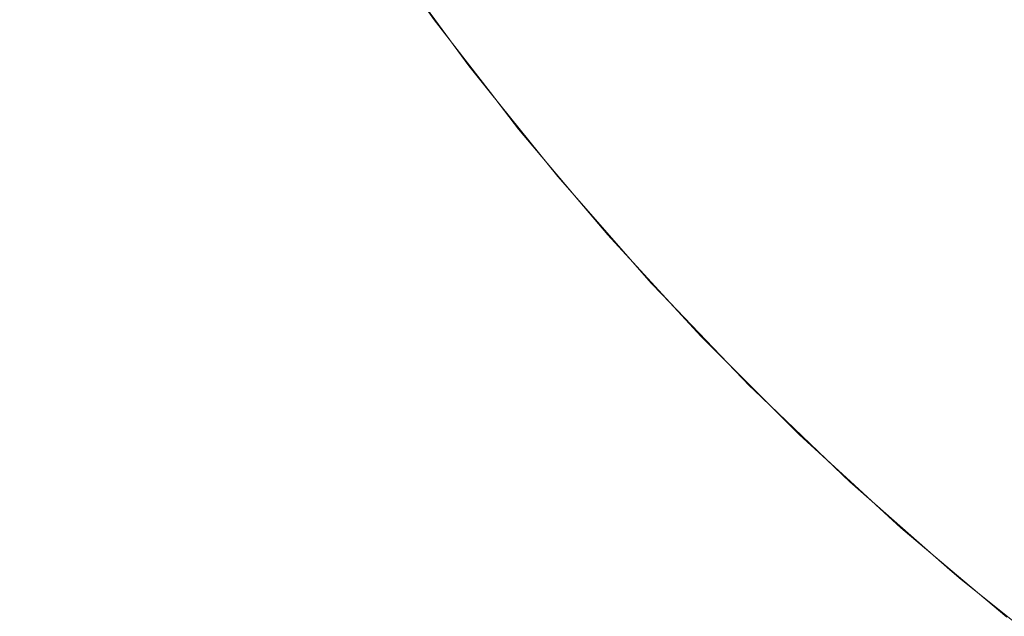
# Model space of a CAD drawing. Header units: centimetres. Extents: x -26 to 27.3, y -25.9 to -24.1.
# Tile 72 of 224: x -8.1037 to -8.0433, y -25.5155 to -25.4788. Entities that reach past the tile are written whole.
import ezdxf

# ---------------------------------------------------------------- set-up
doc = ezdxf.new("R2010")
doc.units = ezdxf.units.CM
doc.header["$LTSCALE"] = 2.54
doc.layers.add('Lucido design-1', color=7, linetype='Continuous')

# ---------------------------------------------------------------- blocks, each defined once
blk = doc.blocks.new('Gruppo-7-1')
at = {"color": 7, "linetype": 'Continuous', "lineweight": 9}
blk.add_3dface([(-25.917482, -24.159888, 1182.422727), (-25.917482, -25.759888, 1182.422727), (27.182518, -25.759888, 1182.422727), (27.182518, -24.159888, 1182.422727)], dxfattribs=at)
for points, invisible_edges in [([(-8.088475, -25.479619, 1181.681833), (-8.093535, -25.472046, 1181.681833), (-8.092205, -25.471199, 1181.68555), (-8.087184, -25.478714, 1181.68555)], 15), ([(-8.065181, -25.479146, 1181.966655), (-8.070109, -25.47277, 1181.966655), (-8.068593, -25.471649, 1181.970318), (-8.063713, -25.477962, 1181.970318)], 15), ([(-8.08989, -25.480609, 1181.678179), (-8.094991, -25.472974, 1181.678179), (-8.093535, -25.472046, 1181.681833), (-8.088475, -25.479619, 1181.681833)], 15), ([(-8.066528, -25.480234, 1181.962921), (-8.071501, -25.4738, 1181.962921), (-8.070109, -25.47277, 1181.966655), (-8.065181, -25.479146, 1181.966655)], 15), ([(-8.053653, -25.479733, 1181.980816), (-8.058617, -25.473846, 1181.980816), (-8.056695, -25.472294, 1181.98413), (-8.051798, -25.478101, 1181.98413)], 15), ([(-8.042799, -25.479995, 1181.990447), (-8.047784, -25.474568, 1181.990447), (-8.04563, -25.472672, 1181.993438), (-8.040728, -25.478009, 1181.993438)], 15), ([(-8.091426, -25.481685, 1181.674593), (-8.096573, -25.473982, 1181.674593), (-8.094991, -25.472974, 1181.678179), (-8.08989, -25.480609, 1181.678179)], 15), ([(-8.093082, -25.482844, 1181.671083), (-8.098278, -25.475068, 1181.671083), (-8.096573, -25.473982, 1181.674593), (-8.091426, -25.481685, 1181.674593)], 15), ([(-8.067754, -25.481224, 1181.959121), (-8.072768, -25.474737, 1181.959121), (-8.071501, -25.4738, 1181.962921), (-8.066528, -25.480234, 1181.962921)], 15), ([(-8.055402, -25.481272, 1181.977405), (-8.060429, -25.47531, 1181.977405), (-8.058617, -25.473846, 1181.980816), (-8.053653, -25.479733, 1181.980816)], 15), ([(-8.076294, -25.481749, 1181.716767), (-8.081458, -25.474705, 1181.716767), (-8.081328, -25.474614, 1181.720755), (-8.076168, -25.481652, 1181.720755)], 15), ([(-8.079778, -25.476696, 1181.722727), (-8.076153, -25.48164, 1181.722727), (-8.076168, -25.481652, 1181.720755), (-8.081328, -25.474614, 1181.720755)], 14), ([(-8.044778, -25.481891, 1181.987343), (-8.049841, -25.476378, 1181.987343), (-8.047784, -25.474568, 1181.990447), (-8.042799, -25.479995, 1181.990447)], 15), ([(-8.094855, -25.484086, 1181.667653), (-8.100103, -25.476231, 1181.667653), (-8.098278, -25.475068, 1181.671083), (-8.093082, -25.482844, 1181.671083)], 15), ([(-8.077431, -25.482621, 1181.704851), (-8.082632, -25.475527, 1181.704851), (-8.08211, -25.475162, 1181.708808), (-8.076925, -25.482233, 1181.708808)], 15), ([(-8.076925, -25.482233, 1181.708808), (-8.08211, -25.475162, 1181.708808), (-8.081719, -25.474888, 1181.712782), (-8.076546, -25.481942, 1181.712782)], 15), ([(-8.076546, -25.481942, 1181.712782), (-8.081719, -25.474888, 1181.712782), (-8.081458, -25.474705, 1181.716767), (-8.076294, -25.481749, 1181.716767)], 15), ([(-8.068856, -25.482114, 1181.955264), (-8.073907, -25.475579, 1181.955264), (-8.072768, -25.474737, 1181.959121), (-8.067754, -25.481224, 1181.959121)], 15), ([(-8.078063, -25.483106, 1181.700917), (-8.083284, -25.475984, 1181.700917), (-8.082632, -25.475527, 1181.704851), (-8.077431, -25.482621, 1181.704851)], 15), ([(-8.069833, -25.482903, 1181.951355), (-8.074916, -25.476326, 1181.951355), (-8.073907, -25.475579, 1181.955264), (-8.068856, -25.482114, 1181.955264)], 15), ([(-8.057042, -25.482716, 1181.973903), (-8.062129, -25.476682, 1181.973903), (-8.060429, -25.47531, 1181.977405), (-8.055402, -25.481272, 1181.977405)], 15), ([(-8.096742, -25.485407, 1181.664312), (-8.102046, -25.477468, 1181.664312), (-8.100103, -25.476231, 1181.667653), (-8.094855, -25.484086, 1181.667653)], 15), ([(-8.07882, -25.483687, 1181.697014), (-8.084067, -25.476532, 1181.697014), (-8.083284, -25.475984, 1181.700917), (-8.078063, -25.483106, 1181.700917)], 15), ([(-8.070684, -25.48359, 1181.947402), (-8.075796, -25.476976, 1181.947402), (-8.074916, -25.476326, 1181.951355), (-8.069833, -25.482903, 1181.951355)], 15), ([(-8.04666, -25.483695, 1181.98413), (-8.051798, -25.478101, 1181.98413), (-8.049841, -25.476378, 1181.987343), (-8.044778, -25.481891, 1181.987343)], 15), ([(-8.079703, -25.484364, 1181.693147), (-8.084978, -25.47717, 1181.693147), (-8.084067, -25.476532, 1181.697014), (-8.07882, -25.483687, 1181.697014)], 15), ([(-8.079778, -25.476696, 1181.722727), (-8.079779, -25.476697, 1181.922727), (-8.078281, -25.478815, 1181.922727)], 9), ([(-8.076153, -25.48164, 1181.722727), (-8.079778, -25.476696, 1181.722727), (-8.078281, -25.478815, 1181.922727)], 10), ([(-8.071407, -25.484174, 1181.94341), (-8.076543, -25.477529, 1181.94341), (-8.075796, -25.476976, 1181.947402), (-8.070684, -25.48359, 1181.947402)], 15), ([(-8.058571, -25.484061, 1181.970318), (-8.063713, -25.477962, 1181.970318), (-8.062129, -25.476682, 1181.973903), (-8.057042, -25.482716, 1181.973903)], 15), ([(-8.098771, -25.486828, 1181.661015), (-8.104136, -25.478799, 1181.661015), (-8.102046, -25.477468, 1181.664312), (-8.096742, -25.485407, 1181.664312)], 15), ([(-8.08071, -25.485137, 1181.689324), (-8.086018, -25.477898, 1181.689324), (-8.084978, -25.47717, 1181.693147), (-8.079703, -25.484364, 1181.693147)], 15), ([(-8.072002, -25.484654, 1181.939388), (-8.077158, -25.477984, 1181.939388), (-8.076543, -25.477529, 1181.94341), (-8.071407, -25.484174, 1181.94341)], 15), ([(-8.081839, -25.486004, 1181.68555), (-8.087184, -25.478714, 1181.68555), (-8.086018, -25.477898, 1181.689324), (-8.08071, -25.485137, 1181.689324)], 15), ([(-8.072468, -25.48503, 1181.935341), (-8.077639, -25.47834, 1181.935341), (-8.077158, -25.477984, 1181.939388), (-8.072002, -25.484654, 1181.939388)], 15), ([(-8.059986, -25.485307, 1181.966655), (-8.065181, -25.479146, 1181.966655), (-8.063713, -25.477962, 1181.970318), (-8.058571, -25.484061, 1181.970318)], 15), ([(-8.048444, -25.485405, 1181.980816), (-8.053653, -25.479733, 1181.980816), (-8.051798, -25.478101, 1181.98413), (-8.04666, -25.483695, 1181.98413)], 15), ([(-8.10088, -25.488305, 1181.657866), (-8.106307, -25.480183, 1181.657866), (-8.104136, -25.478799, 1181.661015), (-8.098771, -25.486828, 1181.661015)], 15), ([(-8.08309, -25.486963, 1181.681833), (-8.088475, -25.479619, 1181.681833), (-8.087184, -25.478714, 1181.68555), (-8.081839, -25.486004, 1181.68555)], 15), ([(-8.074824, -25.483287, 1181.922727), (-8.078281, -25.478815, 1181.922727), (-8.07828, -25.478814, 1181.923272), (-8.073088, -25.485531, 1181.923272)], 14), ([(-8.078281, -25.478815, 1181.922727), (-8.074824, -25.483287, 1181.922727), (-8.076153, -25.48164, 1181.722727)], 10), ([(-8.073088, -25.485531, 1181.923272), (-8.07828, -25.478814, 1181.923272), (-8.078201, -25.478755, 1181.927202), (-8.073011, -25.485469, 1181.927202)], 15), ([(-8.073011, -25.485469, 1181.927202), (-8.078201, -25.478755, 1181.927202), (-8.077987, -25.478597, 1181.931277), (-8.072804, -25.485302, 1181.931277)], 15), ([(-8.072804, -25.485302, 1181.931277), (-8.077987, -25.478597, 1181.931277), (-8.077639, -25.47834, 1181.935341), (-8.072468, -25.48503, 1181.935341)], 15), ([(-8.061286, -25.486451, 1181.962921), (-8.066528, -25.480234, 1181.962921), (-8.065181, -25.479146, 1181.966655), (-8.059986, -25.485307, 1181.966655)], 15), ([(-8.08446, -25.488015, 1181.678179), (-8.08989, -25.480609, 1181.678179), (-8.088475, -25.479619, 1181.681833), (-8.08309, -25.486963, 1181.681833)], 15), ([(-8.050126, -25.487017, 1181.977405), (-8.055402, -25.481272, 1181.977405), (-8.053653, -25.479733, 1181.980816), (-8.048444, -25.485405, 1181.980816)], 15), ([(-8.039485, -25.487184, 1181.987343), (-8.044778, -25.481891, 1181.987343), (-8.042799, -25.479995, 1181.990447), (-8.037589, -25.485205, 1181.990447)], 15), ([(-8.103095, -25.489855, 1181.654822), (-8.108587, -25.481635, 1181.654822), (-8.106307, -25.480183, 1181.657866), (-8.10088, -25.488305, 1181.657866)], 15), ([(-8.085948, -25.489156, 1181.674593), (-8.091426, -25.481685, 1181.674593), (-8.08989, -25.480609, 1181.678179), (-8.08446, -25.488015, 1181.678179)], 15), ([(-8.062468, -25.487492, 1181.959121), (-8.067754, -25.481224, 1181.959121), (-8.066528, -25.480234, 1181.962921), (-8.061286, -25.486451, 1181.962921)], 15), ([(-8.063532, -25.488428, 1181.955264), (-8.068856, -25.482114, 1181.955264), (-8.067754, -25.481224, 1181.959121), (-8.062468, -25.487492, 1181.959121)], 15), ([(-8.051703, -25.488528, 1181.973903), (-8.057042, -25.482716, 1181.973903), (-8.055402, -25.481272, 1181.977405), (-8.050126, -25.487017, 1181.977405)], 15), ([(-8.105411, -25.491477, 1181.651887), (-8.110972, -25.483155, 1181.651887), (-8.108587, -25.481635, 1181.654822), (-8.103095, -25.489855, 1181.654822)], 15), ([(-8.087552, -25.490387, 1181.671083), (-8.093082, -25.482844, 1181.671083), (-8.091426, -25.481685, 1181.674593), (-8.085948, -25.489156, 1181.674593)], 15), ([(-8.071071, -25.488764, 1181.712782), (-8.076546, -25.481942, 1181.712782), (-8.076294, -25.481749, 1181.716767), (-8.070827, -25.48856, 1181.716767)], 15), ([(-8.070827, -25.48856, 1181.716767), (-8.076294, -25.481749, 1181.716767), (-8.076168, -25.481652, 1181.720755), (-8.070706, -25.488458, 1181.720755)], 15), ([(-8.076168, -25.481652, 1181.720755), (-8.076153, -25.48164, 1181.722727), (-8.074829, -25.48329, 1181.722727)], 9), ([(-8.074829, -25.48329, 1181.722727), (-8.070691, -25.488446, 1181.722727), (-8.070706, -25.488458, 1181.720755), (-8.076168, -25.481652, 1181.720755)], 14), ([(-8.074824, -25.483287, 1181.922727), (-8.074829, -25.48329, 1181.722727), (-8.076153, -25.48164, 1181.722727)], 9), ([(-8.041289, -25.489066, 1181.98413), (-8.04666, -25.483695, 1181.98413), (-8.044778, -25.481891, 1181.987343), (-8.039485, -25.487184, 1181.987343)], 15), ([(-8.071925, -25.489481, 1181.704851), (-8.077431, -25.482621, 1181.704851), (-8.076925, -25.482233, 1181.708808), (-8.071437, -25.489071, 1181.708808)], 15), ([(-8.071437, -25.489071, 1181.708808), (-8.076925, -25.482233, 1181.708808), (-8.076546, -25.481942, 1181.712782), (-8.071071, -25.488764, 1181.712782)], 15), ([(-8.064475, -25.489258, 1181.951355), (-8.069833, -25.482903, 1181.951355), (-8.068856, -25.482114, 1181.955264), (-8.063532, -25.488428, 1181.955264)], 15), ([(-8.089269, -25.491704, 1181.667653), (-8.094855, -25.484086, 1181.667653), (-8.093082, -25.482844, 1181.671083), (-8.087552, -25.490387, 1181.671083)], 15), ([(-8.073267, -25.490607, 1181.697014), (-8.07882, -25.483687, 1181.697014), (-8.078063, -25.483106, 1181.700917), (-8.072535, -25.489993, 1181.700917)], 15), ([(-8.072535, -25.489993, 1181.700917), (-8.078063, -25.483106, 1181.700917), (-8.077431, -25.482621, 1181.704851), (-8.071925, -25.489481, 1181.704851)], 15), ([(-8.065295, -25.48998, 1181.947402), (-8.070684, -25.48359, 1181.947402), (-8.069833, -25.482903, 1181.951355), (-8.064475, -25.489258, 1181.951355)], 15), ([(-8.053173, -25.489938, 1181.970318), (-8.058571, -25.484061, 1181.970318), (-8.057042, -25.482716, 1181.973903), (-8.051703, -25.488528, 1181.973903)], 15), ([(-8.074119, -25.491322, 1181.693147), (-8.079703, -25.484364, 1181.693147), (-8.07882, -25.483687, 1181.697014), (-8.073267, -25.490607, 1181.697014)], 15), ([(-8.074829, -25.48329, 1181.722727), (-8.074824, -25.483287, 1181.922727), (-8.073089, -25.485532, 1181.922727)], 9), ([(-8.070691, -25.488446, 1181.722727), (-8.074829, -25.48329, 1181.722727), (-8.073089, -25.485532, 1181.922727)], 10), ([(-8.073088, -25.485531, 1181.923272), (-8.073089, -25.485532, 1181.922727), (-8.074824, -25.483287, 1181.922727)], 9), ([(-8.065993, -25.490594, 1181.94341), (-8.071407, -25.484174, 1181.94341), (-8.070684, -25.48359, 1181.947402), (-8.065295, -25.48998, 1181.947402)], 15), ([(-8.042999, -25.49085, 1181.980816), (-8.048444, -25.485405, 1181.980816), (-8.04666, -25.483695, 1181.98413), (-8.041289, -25.489066, 1181.98413)], 15), ([(-8.091096, -25.493107, 1181.664312), (-8.096742, -25.485407, 1181.664312), (-8.094855, -25.484086, 1181.667653), (-8.089269, -25.491704, 1181.667653)], 15), ([(-8.066567, -25.4911, 1181.939388), (-8.072002, -25.484654, 1181.939388), (-8.071407, -25.484174, 1181.94341), (-8.065993, -25.490594, 1181.94341)], 15), ([(-8.054535, -25.491242, 1181.966655), (-8.059986, -25.485307, 1181.966655), (-8.058571, -25.484061, 1181.970318), (-8.053173, -25.489938, 1181.970318)], 15), ([(-8.075091, -25.492138, 1181.689324), (-8.08071, -25.485137, 1181.689324), (-8.079703, -25.484364, 1181.693147), (-8.074119, -25.491322, 1181.693147)], 15), ([(-8.067017, -25.491495, 1181.935341), (-8.072468, -25.48503, 1181.935341), (-8.072002, -25.484654, 1181.939388), (-8.066567, -25.4911, 1181.939388)], 15), ([(-8.093062, -25.494615, 1181.661015), (-8.098771, -25.486828, 1181.661015), (-8.096742, -25.485407, 1181.664312), (-8.091096, -25.493107, 1181.664312)], 15), ([(-8.076181, -25.493053, 1181.68555), (-8.081839, -25.486004, 1181.68555), (-8.08071, -25.485137, 1181.689324), (-8.075091, -25.492138, 1181.689324)], 15), ([(-8.069674, -25.489583, 1181.922727), (-8.073089, -25.485532, 1181.922727), (-8.073088, -25.485531, 1181.923272), (-8.067615, -25.492022, 1181.923272)], 14), ([(-8.073089, -25.485532, 1181.922727), (-8.069674, -25.489583, 1181.922727), (-8.070691, -25.488446, 1181.722727)], 10), ([(-8.067615, -25.492022, 1181.923272), (-8.073088, -25.485531, 1181.923272), (-8.073011, -25.485469, 1181.927202), (-8.067541, -25.491957, 1181.927202)], 15), ([(-8.067541, -25.491957, 1181.927202), (-8.073011, -25.485469, 1181.927202), (-8.072804, -25.485302, 1181.931277), (-8.067342, -25.491781, 1181.931277)], 15), ([(-8.067342, -25.491781, 1181.931277), (-8.072804, -25.485302, 1181.931277), (-8.072468, -25.48503, 1181.935341), (-8.067017, -25.491495, 1181.935341)], 15), ([(-8.055785, -25.492441, 1181.962921), (-8.061286, -25.486451, 1181.962921), (-8.059986, -25.485307, 1181.966655), (-8.054535, -25.491242, 1181.966655)], 15), ([(-8.044611, -25.492532, 1181.977405), (-8.050126, -25.487017, 1181.977405), (-8.048444, -25.485405, 1181.980816), (-8.042999, -25.49085, 1181.980816)], 15), ([(-8.077389, -25.494066, 1181.681833), (-8.08309, -25.486963, 1181.681833), (-8.081839, -25.486004, 1181.68555), (-8.076181, -25.493053, 1181.68555)], 15), ([(-8.056922, -25.493531, 1181.959121), (-8.062468, -25.487492, 1181.959121), (-8.061286, -25.486451, 1181.962921), (-8.055785, -25.492441, 1181.962921)], 15), ([(-8.095104, -25.496182, 1181.657866), (-8.10088, -25.488305, 1181.657866), (-8.098771, -25.486828, 1181.661015), (-8.093062, -25.494615, 1181.661015)], 15), ([(-8.078712, -25.495176, 1181.678179), (-8.08446, -25.488015, 1181.678179), (-8.08309, -25.486963, 1181.681833), (-8.077389, -25.494066, 1181.681833)], 15), ([(-8.046122, -25.494109, 1181.973903), (-8.051703, -25.488528, 1181.973903), (-8.050126, -25.487017, 1181.977405), (-8.044611, -25.492532, 1181.977405)], 15), ([(-8.057945, -25.494511, 1181.955264), (-8.063532, -25.488428, 1181.955264), (-8.062468, -25.487492, 1181.959121), (-8.056922, -25.493531, 1181.959121)], 15), ([(-8.097249, -25.497828, 1181.654822), (-8.103095, -25.489855, 1181.654822), (-8.10088, -25.488305, 1181.657866), (-8.095104, -25.496182, 1181.657866)], 15), ([(-8.080149, -25.496382, 1181.674593), (-8.085948, -25.489156, 1181.674593), (-8.08446, -25.488015, 1181.678179), (-8.078712, -25.495176, 1181.678179)], 15), ([(-8.065303, -25.495341, 1181.712782), (-8.071071, -25.488764, 1181.712782), (-8.070827, -25.48856, 1181.716767), (-8.065069, -25.495126, 1181.716767)], 15), ([(-8.065069, -25.495126, 1181.716767), (-8.070827, -25.48856, 1181.716767), (-8.070706, -25.488458, 1181.720755), (-8.064952, -25.495019, 1181.720755)], 15), ([(-8.070706, -25.488458, 1181.720755), (-8.070691, -25.488446, 1181.722727), (-8.069686, -25.489592, 1181.722727)], 9), ([(-8.069686, -25.489592, 1181.722727), (-8.064938, -25.495006, 1181.722727), (-8.064952, -25.495019, 1181.720755), (-8.070706, -25.488458, 1181.720755)], 14), ([(-8.069674, -25.489583, 1181.922727), (-8.069686, -25.489592, 1181.722727), (-8.070691, -25.488446, 1181.722727)], 9), ([(-8.058852, -25.49538, 1181.951355), (-8.064475, -25.489258, 1181.951355), (-8.063532, -25.488428, 1181.955264), (-8.057945, -25.494511, 1181.955264)], 15), ([(-8.047532, -25.495579, 1181.970318), (-8.053173, -25.489938, 1181.970318), (-8.051703, -25.488528, 1181.973903), (-8.046122, -25.494109, 1181.973903)], 15), ([(-8.081697, -25.497681, 1181.671083), (-8.087552, -25.490387, 1181.671083), (-8.085948, -25.489156, 1181.674593), (-8.080149, -25.496382, 1181.674593)], 15), ([(-8.066125, -25.496094, 1181.704851), (-8.071925, -25.489481, 1181.704851), (-8.071437, -25.489071, 1181.708808), (-8.065655, -25.495664, 1181.708808)], 15), ([(-8.065655, -25.495664, 1181.708808), (-8.071437, -25.489071, 1181.708808), (-8.071071, -25.488764, 1181.712782), (-8.065303, -25.495341, 1181.712782)], 15), ([(-8.066712, -25.496632, 1181.700917), (-8.072535, -25.489993, 1181.700917), (-8.071925, -25.489481, 1181.704851), (-8.066125, -25.496094, 1181.704851)], 15), ([(-8.064938, -25.495006, 1181.722727), (-8.069686, -25.489592, 1181.722727), (-8.069674, -25.489583, 1181.922727)], 10), ([(-8.064938, -25.495006, 1181.722727), (-8.069674, -25.489583, 1181.922727), (-8.067617, -25.492023, 1181.922727)], 9), ([(-8.067615, -25.492022, 1181.923272), (-8.067617, -25.492023, 1181.922727), (-8.069674, -25.489583, 1181.922727)], 9), ([(-8.059641, -25.496136, 1181.947402), (-8.065295, -25.48998, 1181.947402), (-8.064475, -25.489258, 1181.951355), (-8.058852, -25.49538, 1181.951355)], 15), ([(-8.099492, -25.499549, 1181.651887), (-8.105411, -25.491477, 1181.651887), (-8.103095, -25.489855, 1181.654822), (-8.097249, -25.497828, 1181.654822)], 15), ([(-8.083355, -25.499072, 1181.667653), (-8.089269, -25.491704, 1181.667653), (-8.087552, -25.490387, 1181.671083), (-8.081697, -25.497681, 1181.671083)], 15), ([(-8.067417, -25.497278, 1181.697014), (-8.073267, -25.490607, 1181.697014), (-8.072535, -25.489993, 1181.700917), (-8.066712, -25.496632, 1181.700917)], 15), ([(-8.060312, -25.49678, 1181.94341), (-8.065993, -25.490594, 1181.94341), (-8.065295, -25.48998, 1181.947402), (-8.059641, -25.496136, 1181.947402)], 15), ([(-8.048836, -25.496941, 1181.966655), (-8.054535, -25.491242, 1181.966655), (-8.053173, -25.489938, 1181.970318), (-8.047532, -25.495579, 1181.970318)], 15), ([(-8.068237, -25.498029, 1181.693147), (-8.074119, -25.491322, 1181.693147), (-8.073267, -25.490607, 1181.697014), (-8.067417, -25.497278, 1181.697014)], 15), ([(-8.060864, -25.497309, 1181.939388), (-8.066567, -25.4911, 1181.939388), (-8.065993, -25.490594, 1181.94341), (-8.060312, -25.49678, 1181.94341)], 15), ([(-8.038867, -25.497808, 1181.977405), (-8.044611, -25.492532, 1181.977405), (-8.042999, -25.49085, 1181.980816), (-8.037328, -25.496059, 1181.980816)], 15), ([(-8.101831, -25.501344, 1181.649067), (-8.107826, -25.493168, 1181.649067), (-8.105411, -25.491477, 1181.651887), (-8.099492, -25.499549, 1181.651887)], 15), ([(-8.069172, -25.498887, 1181.689324), (-8.075091, -25.492138, 1181.689324), (-8.074119, -25.491322, 1181.693147), (-8.068237, -25.498029, 1181.693147)], 15), ([(-8.061609, -25.498022, 1181.931277), (-8.067342, -25.491781, 1181.931277), (-8.067017, -25.491495, 1181.935341), (-8.061297, -25.497723, 1181.935341)], 15), ([(-8.061297, -25.497723, 1181.935341), (-8.067017, -25.491495, 1181.935341), (-8.066567, -25.4911, 1181.939388), (-8.060864, -25.497309, 1181.939388)], 15), ([(-8.050035, -25.498191, 1181.962921), (-8.055785, -25.492441, 1181.962921), (-8.054535, -25.491242, 1181.966655), (-8.048836, -25.496941, 1181.966655)], 15), ([(-8.08512, -25.500553, 1181.664312), (-8.091096, -25.493107, 1181.664312), (-8.089269, -25.491704, 1181.667653), (-8.083355, -25.499072, 1181.667653)], 15), ([(-8.070222, -25.499848, 1181.68555), (-8.076181, -25.493053, 1181.68555), (-8.075091, -25.492138, 1181.689324), (-8.069172, -25.498887, 1181.689324)], 15), ([(-8.064267, -25.495669, 1181.922727), (-8.067617, -25.492023, 1181.922727), (-8.067615, -25.492022, 1181.923272), (-8.061872, -25.498275, 1181.923272)], 14), ([(-8.064938, -25.495006, 1181.722727), (-8.067617, -25.492023, 1181.922727), (-8.064267, -25.495669, 1181.922727)], 9), ([(-8.061872, -25.498275, 1181.923272), (-8.067615, -25.492022, 1181.923272), (-8.067541, -25.491957, 1181.927202), (-8.061801, -25.498206, 1181.927202)], 15), ([(-8.061801, -25.498206, 1181.927202), (-8.067541, -25.491957, 1181.927202), (-8.067342, -25.491781, 1181.931277), (-8.061609, -25.498022, 1181.931277)], 15), ([(-8.051125, -25.499328, 1181.959121), (-8.056922, -25.493531, 1181.959121), (-8.055785, -25.492441, 1181.962921), (-8.050035, -25.498191, 1181.962921)], 15), ([(-8.04031, -25.499448, 1181.973903), (-8.046122, -25.494109, 1181.973903), (-8.044611, -25.492532, 1181.977405), (-8.038867, -25.497808, 1181.977405)], 15), ([(-8.104262, -25.503209, 1181.646368), (-8.110335, -25.494925, 1181.646368), (-8.107826, -25.493168, 1181.649067), (-8.101831, -25.501344, 1181.649067)], 15), ([(-8.087018, -25.502145, 1181.661015), (-8.093062, -25.494615, 1181.661015), (-8.091096, -25.493107, 1181.664312), (-8.08512, -25.500553, 1181.664312)], 15), ([(-8.071384, -25.500913, 1181.681833), (-8.077389, -25.494066, 1181.681833), (-8.076181, -25.493053, 1181.68555), (-8.070222, -25.499848, 1181.68555)], 15), ([(-8.052105, -25.500351, 1181.955264), (-8.057945, -25.494511, 1181.955264), (-8.056922, -25.493531, 1181.959121), (-8.051125, -25.499328, 1181.959121)], 15), ([(-8.08899, -25.5038, 1181.657866), (-8.095104, -25.496182, 1181.657866), (-8.093062, -25.494615, 1181.661015), (-8.087018, -25.502145, 1181.661015)], 15), ([(-8.072658, -25.50208, 1181.678179), (-8.078712, -25.495176, 1181.678179), (-8.077389, -25.494066, 1181.681833), (-8.071384, -25.500913, 1181.681833)], 15), ([(-8.052974, -25.501257, 1181.951355), (-8.058852, -25.49538, 1181.951355), (-8.057945, -25.494511, 1181.955264), (-8.052105, -25.500351, 1181.955264)], 15), ([(-8.041656, -25.500976, 1181.970318), (-8.047532, -25.495579, 1181.970318), (-8.046122, -25.494109, 1181.973903), (-8.04031, -25.499448, 1181.973903)], 15), ([(-8.07404, -25.503347, 1181.674593), (-8.080149, -25.496382, 1181.674593), (-8.078712, -25.495176, 1181.678179), (-8.072658, -25.50208, 1181.678179)], 15), ([(-8.059254, -25.50166, 1181.712782), (-8.065303, -25.495341, 1181.712782), (-8.065069, -25.495126, 1181.716767), (-8.059029, -25.501435, 1181.716767)], 15), ([(-8.059029, -25.501435, 1181.716767), (-8.065069, -25.495126, 1181.716767), (-8.064952, -25.495019, 1181.720755), (-8.058917, -25.501323, 1181.720755)], 15), ([(-8.064952, -25.495019, 1181.720755), (-8.064938, -25.495006, 1181.722727), (-8.064286, -25.495686, 1181.722727)], 9), ([(-8.064286, -25.495686, 1181.722727), (-8.058903, -25.501309, 1181.722727), (-8.058917, -25.501323, 1181.720755), (-8.064952, -25.495019, 1181.720755)], 14), ([(-8.064267, -25.495669, 1181.922727), (-8.064286, -25.495686, 1181.722727), (-8.064938, -25.495006, 1181.722727)], 9), ([(-8.060042, -25.502448, 1181.704851), (-8.066125, -25.496094, 1181.704851), (-8.065655, -25.495664, 1181.708808), (-8.059592, -25.501998, 1181.708808)], 15), ([(-8.059592, -25.501998, 1181.708808), (-8.065655, -25.495664, 1181.708808), (-8.065303, -25.495341, 1181.712782), (-8.059254, -25.50166, 1181.712782)], 15), ([(-8.058903, -25.501309, 1181.722727), (-8.064286, -25.495686, 1181.722727), (-8.064267, -25.495669, 1181.922727)], 10), ([(-8.058903, -25.501309, 1181.722727), (-8.064267, -25.495669, 1181.922727), (-8.061873, -25.498276, 1181.922727)], 9), ([(-8.061872, -25.498275, 1181.923272), (-8.061873, -25.498276, 1181.922727), (-8.064267, -25.495669, 1181.922727)], 9), ([(-8.05373, -25.502047, 1181.947402), (-8.059641, -25.496136, 1181.947402), (-8.058852, -25.49538, 1181.951355), (-8.052974, -25.501257, 1181.951355)], 15), ([(-8.042901, -25.502392, 1181.966655), (-8.048836, -25.496941, 1181.966655), (-8.047532, -25.495579, 1181.970318), (-8.041656, -25.500976, 1181.970318)], 15), ([(-8.091061, -25.505538, 1181.654822), (-8.097249, -25.497828, 1181.654822), (-8.095104, -25.496182, 1181.657866), (-8.08899, -25.5038, 1181.657866)], 15), ([(-8.075531, -25.504713, 1181.671083), (-8.081697, -25.497681, 1181.671083), (-8.080149, -25.496382, 1181.674593), (-8.07404, -25.503347, 1181.674593)], 15), ([(-8.060606, -25.503012, 1181.700917), (-8.066712, -25.496632, 1181.700917), (-8.066125, -25.496094, 1181.704851), (-8.060042, -25.502448, 1181.704851)], 15), ([(-8.054374, -25.502718, 1181.94341), (-8.060312, -25.49678, 1181.94341), (-8.059641, -25.496136, 1181.947402), (-8.05373, -25.502047, 1181.947402)], 15), ([(-8.061281, -25.503687, 1181.697014), (-8.067417, -25.497278, 1181.697014), (-8.066712, -25.496632, 1181.700917), (-8.060606, -25.503012, 1181.700917)], 15), ([(-8.054903, -25.50327, 1181.939388), (-8.060864, -25.497309, 1181.939388), (-8.060312, -25.49678, 1181.94341), (-8.054374, -25.502718, 1181.94341)], 15), ([(-8.044045, -25.503692, 1181.962921), (-8.050035, -25.498191, 1181.962921), (-8.048836, -25.496941, 1181.966655), (-8.042901, -25.502392, 1181.966655)], 15), ([(-8.062068, -25.504474, 1181.693147), (-8.068237, -25.498029, 1181.693147), (-8.067417, -25.497278, 1181.697014), (-8.061281, -25.503687, 1181.697014)], 15), ([(-8.055317, -25.503703, 1181.935341), (-8.061297, -25.497723, 1181.935341), (-8.060864, -25.497309, 1181.939388), (-8.054903, -25.50327, 1181.939388)], 15), ([(-8.093227, -25.507356, 1181.651887), (-8.099492, -25.499549, 1181.651887), (-8.097249, -25.497828, 1181.654822), (-8.091061, -25.505538, 1181.654822)], 15), ([(-8.077126, -25.506175, 1181.667653), (-8.083355, -25.499072, 1181.667653), (-8.081697, -25.497681, 1181.671083), (-8.075531, -25.504713, 1181.671083)], 15), ([(-8.062965, -25.505371, 1181.689324), (-8.069172, -25.498887, 1181.689324), (-8.068237, -25.498029, 1181.693147), (-8.062068, -25.504474, 1181.693147)], 15), ([(-8.055869, -25.504278, 1181.923272), (-8.061872, -25.498275, 1181.923272), (-8.061801, -25.498206, 1181.927202), (-8.055801, -25.504207, 1181.927202)], 15), ([(-8.055801, -25.504207, 1181.927202), (-8.061801, -25.498206, 1181.927202), (-8.061609, -25.498022, 1181.931277), (-8.055616, -25.504015, 1181.931277)], 15), ([(-8.055616, -25.504015, 1181.931277), (-8.061609, -25.498022, 1181.931277), (-8.061297, -25.497723, 1181.935341), (-8.055317, -25.503703, 1181.935341)], 15), ([(-8.045086, -25.504874, 1181.959121), (-8.051125, -25.499328, 1181.959121), (-8.050035, -25.498191, 1181.962921), (-8.044045, -25.503692, 1181.962921)], 15), ([(-8.058612, -25.501537, 1181.922727), (-8.061873, -25.498276, 1181.922727), (-8.061872, -25.498275, 1181.923272), (-8.055869, -25.504278, 1181.923272)], 14), ([(-8.061873, -25.498276, 1181.922727), (-8.058612, -25.501537, 1181.922727), (-8.058639, -25.501563, 1181.722727), (-8.058903, -25.501309, 1181.722727)], 10), ([(-8.078825, -25.507731, 1181.664312), (-8.08512, -25.500553, 1181.664312), (-8.083355, -25.499072, 1181.667653), (-8.077126, -25.506175, 1181.667653)], 15), ([(-8.063972, -25.506377, 1181.68555), (-8.070222, -25.499848, 1181.68555), (-8.069172, -25.498887, 1181.689324), (-8.062965, -25.505371, 1181.689324)], 15), ([(-8.046022, -25.505938, 1181.955264), (-8.052105, -25.500351, 1181.955264), (-8.051125, -25.499328, 1181.959121), (-8.045086, -25.504874, 1181.959121)], 15), ([(-8.095485, -25.509251, 1181.649067), (-8.101831, -25.501344, 1181.649067), (-8.099492, -25.499549, 1181.651887), (-8.093227, -25.507356, 1181.651887)], 15), ([(-8.065086, -25.507492, 1181.681833), (-8.071384, -25.500913, 1181.681833), (-8.070222, -25.499848, 1181.68555), (-8.063972, -25.506377, 1181.68555)], 15), ([(-8.080651, -25.509405, 1181.661015), (-8.087018, -25.502145, 1181.661015), (-8.08512, -25.500553, 1181.664312), (-8.078825, -25.507731, 1181.664312)], 15), ([(-8.046852, -25.506881, 1181.951355), (-8.052974, -25.501257, 1181.951355), (-8.052105, -25.500351, 1181.955264), (-8.046022, -25.505938, 1181.955264)], 15), ([(-8.066308, -25.508713, 1181.678179), (-8.072658, -25.50208, 1181.678179), (-8.071384, -25.500913, 1181.681833), (-8.065086, -25.507492, 1181.681833)], 15), ([(-8.047574, -25.507701, 1181.947402), (-8.05373, -25.502047, 1181.947402), (-8.052974, -25.501257, 1181.951355), (-8.046852, -25.506881, 1181.951355)], 15), ([(-8.097832, -25.51122, 1181.646368), (-8.104262, -25.503209, 1181.646368), (-8.101831, -25.501344, 1181.649067), (-8.095485, -25.509251, 1181.649067)], 15), ([(-8.053258, -25.508061, 1181.708808), (-8.059592, -25.501998, 1181.708808), (-8.059254, -25.50166, 1181.712782), (-8.052935, -25.507709, 1181.712782)], 15), ([(-8.052935, -25.507709, 1181.712782), (-8.059254, -25.50166, 1181.712782), (-8.059029, -25.501435, 1181.716767), (-8.05272, -25.507475, 1181.716767)], 15), ([(-8.05272, -25.507475, 1181.716767), (-8.059029, -25.501435, 1181.716767), (-8.058917, -25.501323, 1181.720755), (-8.052613, -25.507358, 1181.720755)], 15), ([(-8.058917, -25.501323, 1181.720755), (-8.058903, -25.501309, 1181.722727), (-8.058639, -25.501563, 1181.722727)], 9), ([(-8.052613, -25.507358, 1181.720755), (-8.058917, -25.501323, 1181.720755), (-8.058639, -25.501563, 1181.722727), (-8.052745, -25.507205, 1181.722727)], 11), ([(-8.058639, -25.501563, 1181.722727), (-8.058612, -25.501537, 1181.922727), (-8.05587, -25.504279, 1181.922727)], 9), ([(-8.052745, -25.507205, 1181.722727), (-8.058639, -25.501563, 1181.722727), (-8.05587, -25.504279, 1181.922727)], 10), ([(-8.055869, -25.504278, 1181.923272), (-8.05587, -25.504279, 1181.922727), (-8.058612, -25.501537, 1181.922727)], 9), ([(-8.082549, -25.511144, 1181.657866), (-8.08899, -25.5038, 1181.657866), (-8.087018, -25.502145, 1181.661015), (-8.080651, -25.509405, 1181.661015)], 15), ([(-8.067634, -25.51004, 1181.674593), (-8.07404, -25.503347, 1181.674593), (-8.072658, -25.50208, 1181.678179), (-8.066308, -25.508713, 1181.678179)], 15), ([(-8.054226, -25.509118, 1181.700917), (-8.060606, -25.503012, 1181.700917), (-8.060042, -25.502448, 1181.704851), (-8.053688, -25.508531, 1181.704851)], 15), ([(-8.053688, -25.508531, 1181.704851), (-8.060042, -25.502448, 1181.704851), (-8.059592, -25.501998, 1181.708808), (-8.053258, -25.508061, 1181.708808)], 15), ([(-8.048188, -25.508399, 1181.94341), (-8.054374, -25.502718, 1181.94341), (-8.05373, -25.502047, 1181.947402), (-8.047574, -25.507701, 1181.947402)], 15), ([(-8.037828, -25.508934, 1181.962921), (-8.044045, -25.503692, 1181.962921), (-8.042901, -25.502392, 1181.966655), (-8.03674, -25.507587, 1181.966655)], 15), ([(-8.054872, -25.509823, 1181.697014), (-8.061281, -25.503687, 1181.697014), (-8.060606, -25.503012, 1181.700917), (-8.054226, -25.509118, 1181.700917)], 15), ([(-8.048694, -25.508973, 1181.939388), (-8.054903, -25.50327, 1181.939388), (-8.054374, -25.502718, 1181.94341), (-8.048188, -25.508399, 1181.94341)], 15), ([(-8.100264, -25.51326, 1181.643793), (-8.10678, -25.505141, 1181.643793), (-8.104262, -25.503209, 1181.646368), (-8.097832, -25.51122, 1181.646368)], 15), ([(-8.069063, -25.511469, 1181.671083), (-8.075531, -25.504713, 1181.671083), (-8.07404, -25.503347, 1181.674593), (-8.067634, -25.51004, 1181.674593)], 15), ([(-8.049089, -25.509423, 1181.935341), (-8.055317, -25.503703, 1181.935341), (-8.054903, -25.50327, 1181.939388), (-8.048694, -25.508973, 1181.939388)], 15), ([(-8.084543, -25.512971, 1181.654822), (-8.091061, -25.505538, 1181.654822), (-8.08899, -25.5038, 1181.657866), (-8.082549, -25.511144, 1181.657866)], 15), ([(-8.055623, -25.510643, 1181.693147), (-8.062068, -25.504474, 1181.693147), (-8.061281, -25.503687, 1181.697014), (-8.054872, -25.509823, 1181.697014)], 15), ([(-8.052718, -25.507174, 1181.922727), (-8.05587, -25.504279, 1181.922727), (-8.055869, -25.504278, 1181.923272), (-8.049616, -25.510021, 1181.923272)], 14), ([(-8.05587, -25.504279, 1181.922727), (-8.052718, -25.507174, 1181.922727), (-8.052745, -25.507205, 1181.722727)], 10), ([(-8.049616, -25.510021, 1181.923272), (-8.055869, -25.504278, 1181.923272), (-8.055801, -25.504207, 1181.927202), (-8.049551, -25.509947, 1181.927202)], 15), ([(-8.049551, -25.509947, 1181.927202), (-8.055801, -25.504207, 1181.927202), (-8.055616, -25.504015, 1181.931277), (-8.049375, -25.509748, 1181.931277)], 15), ([(-8.049375, -25.509748, 1181.931277), (-8.055616, -25.504015, 1181.931277), (-8.055317, -25.503703, 1181.935341), (-8.049089, -25.509423, 1181.935341)], 15), ([(-8.038818, -25.510159, 1181.959121), (-8.045086, -25.504874, 1181.959121), (-8.044045, -25.503692, 1181.962921), (-8.037828, -25.508934, 1181.962921)], 15), ([(-8.070593, -25.512999, 1181.667653), (-8.077126, -25.506175, 1181.667653), (-8.075531, -25.504713, 1181.671083), (-8.069063, -25.511469, 1181.671083)], 15), ([(-8.056481, -25.511578, 1181.689324), (-8.062965, -25.505371, 1181.689324), (-8.062068, -25.504474, 1181.693147), (-8.055623, -25.510643, 1181.693147)], 15), ([(-8.039708, -25.511262, 1181.955264), (-8.046022, -25.505938, 1181.955264), (-8.045086, -25.504874, 1181.959121), (-8.038818, -25.510159, 1181.959121)], 15), ([(-8.102776, -25.515368, 1181.641348), (-8.109382, -25.507138, 1181.641348), (-8.10678, -25.505141, 1181.643793), (-8.100264, -25.51326, 1181.643793)], 15), ([(-8.057442, -25.512628, 1181.68555), (-8.063972, -25.506377, 1181.68555), (-8.062965, -25.505371, 1181.689324), (-8.056481, -25.511578, 1181.689324)], 15), ([(-8.086628, -25.514881, 1181.651887), (-8.093227, -25.507356, 1181.651887), (-8.091061, -25.505538, 1181.654822), (-8.084543, -25.512971, 1181.654822)], 15), ([(-8.040497, -25.512239, 1181.951355), (-8.046852, -25.506881, 1181.951355), (-8.046022, -25.505938, 1181.955264), (-8.039708, -25.511262, 1181.955264)], 15), ([(-8.072222, -25.514628, 1181.664312), (-8.078825, -25.507731, 1181.664312), (-8.077126, -25.506175, 1181.667653), (-8.070593, -25.512999, 1181.667653)], 15), ([(-8.058507, -25.51379, 1181.681833), (-8.065086, -25.507492, 1181.681833), (-8.063972, -25.506377, 1181.68555), (-8.057442, -25.512628, 1181.68555)], 15), ([(-8.105365, -25.517541, 1181.639037), (-8.112063, -25.509195, 1181.639037), (-8.109382, -25.507138, 1181.641348), (-8.102776, -25.515368, 1181.641348)], 15), ([(-8.0526, -25.507343, 1181.722727), (-8.052745, -25.507205, 1181.722727), (-8.052718, -25.507174, 1181.922727)], 10), ([(-8.052745, -25.507205, 1181.722727), (-8.0526, -25.507343, 1181.722727), (-8.052613, -25.507358, 1181.720755)], 10), ([(-8.0526, -25.507343, 1181.722727), (-8.052718, -25.507174, 1181.922727), (-8.049617, -25.510022, 1181.922727)], 9), ([(-8.049616, -25.510021, 1181.923272), (-8.049617, -25.510022, 1181.922727), (-8.052718, -25.507174, 1181.922727)], 9), ([(-8.041184, -25.513089, 1181.947402), (-8.047574, -25.507701, 1181.947402), (-8.046852, -25.506881, 1181.951355), (-8.040497, -25.512239, 1181.951355)], 15), ([(-8.088801, -25.516873, 1181.649067), (-8.095485, -25.509251, 1181.649067), (-8.093227, -25.507356, 1181.651887), (-8.086628, -25.514881, 1181.651887)], 15), ([(-8.073974, -25.51638, 1181.661015), (-8.080651, -25.509405, 1181.661015), (-8.078825, -25.507731, 1181.664312), (-8.072222, -25.514628, 1181.664312)], 15), ([(-8.059674, -25.515063, 1181.678179), (-8.066308, -25.508713, 1181.678179), (-8.065086, -25.507492, 1181.681833), (-8.058507, -25.51379, 1181.681833)], 15), ([(-8.046665, -25.513843, 1181.708808), (-8.053258, -25.508061, 1181.708808), (-8.052935, -25.507709, 1181.712782), (-8.046358, -25.513477, 1181.712782)], 15), ([(-8.046358, -25.513477, 1181.712782), (-8.052935, -25.507709, 1181.712782), (-8.05272, -25.507475, 1181.716767), (-8.046154, -25.513233, 1181.716767)], 15), ([(-8.046154, -25.513233, 1181.716767), (-8.05272, -25.507475, 1181.716767), (-8.052613, -25.507358, 1181.720755), (-8.046052, -25.513112, 1181.720755)], 15), ([(-8.046052, -25.513112, 1181.720755), (-8.052613, -25.507358, 1181.720755), (-8.0526, -25.507343, 1181.722727), (-8.046611, -25.512595, 1181.722727)], 11), ([(-8.049617, -25.510022, 1181.922727), (-8.046611, -25.512595, 1181.722727), (-8.0526, -25.507343, 1181.722727)], 9), ([(-8.041768, -25.513813, 1181.94341), (-8.048188, -25.508399, 1181.94341), (-8.047574, -25.507701, 1181.947402), (-8.041184, -25.513089, 1181.947402)], 15), ([(-8.047075, -25.514331, 1181.704851), (-8.053688, -25.508531, 1181.704851), (-8.053258, -25.508061, 1181.708808), (-8.046665, -25.513843, 1181.708808)], 15), ([(-8.042248, -25.514408, 1181.939388), (-8.048694, -25.508973, 1181.939388), (-8.048188, -25.508399, 1181.94341), (-8.041768, -25.513813, 1181.94341)], 15), ([(-8.060941, -25.516446, 1181.674593), (-8.067634, -25.51004, 1181.674593), (-8.066308, -25.508713, 1181.678179), (-8.059674, -25.515063, 1181.678179)], 15), ([(-8.048201, -25.515673, 1181.697014), (-8.054872, -25.509823, 1181.697014), (-8.054226, -25.509118, 1181.700917), (-8.047587, -25.514941, 1181.700917)], 15), ([(-8.047587, -25.514941, 1181.700917), (-8.054226, -25.509118, 1181.700917), (-8.053688, -25.508531, 1181.704851), (-8.047075, -25.514331, 1181.704851)], 15), ([(-8.042624, -25.514874, 1181.935341), (-8.049089, -25.509423, 1181.935341), (-8.048694, -25.508973, 1181.939388), (-8.042248, -25.514408, 1181.939388)], 15), ([(-8.09106, -25.518942, 1181.646368), (-8.097832, -25.51122, 1181.646368), (-8.095485, -25.509251, 1181.649067), (-8.088801, -25.516873, 1181.649067)], 15), ([(-8.075795, -25.518201, 1181.657866), (-8.082549, -25.511144, 1181.657866), (-8.080651, -25.509405, 1181.661015), (-8.073974, -25.51638, 1181.661015)], 15), ([(-8.042896, -25.51521, 1181.931277), (-8.049375, -25.509748, 1181.931277), (-8.049089, -25.509423, 1181.935341), (-8.042624, -25.514874, 1181.935341)], 15), ([(-8.062307, -25.517937, 1181.671083), (-8.069063, -25.511469, 1181.671083), (-8.067634, -25.51004, 1181.674593), (-8.060941, -25.516446, 1181.674593)], 15), ([(-8.048916, -25.516525, 1181.693147), (-8.055623, -25.510643, 1181.693147), (-8.054872, -25.509823, 1181.697014), (-8.048201, -25.515673, 1181.697014)], 15), ([(-8.046592, -25.512573, 1181.922727), (-8.049617, -25.510022, 1181.922727), (-8.049616, -25.510021, 1181.923272)], 10), ([(-8.049617, -25.510022, 1181.922727), (-8.046592, -25.512573, 1181.922727), (-8.046611, -25.512595, 1181.722727)], 10), ([(-8.043125, -25.515494, 1181.923272), (-8.049616, -25.510021, 1181.923272), (-8.049551, -25.509947, 1181.927202), (-8.043063, -25.515417, 1181.927202)], 15), ([(-8.049616, -25.510021, 1181.923272), (-8.043125, -25.515494, 1181.923272), (-8.043126, -25.515495, 1181.922727), (-8.046592, -25.512573, 1181.922727)], 11), ([(-8.043063, -25.515417, 1181.927202), (-8.049551, -25.509947, 1181.927202), (-8.049375, -25.509748, 1181.931277), (-8.042896, -25.51521, 1181.931277)], 15), ([(-8.049732, -25.517497, 1181.689324), (-8.056481, -25.511578, 1181.689324), (-8.055623, -25.510643, 1181.693147), (-8.048916, -25.516525, 1181.693147)], 15), ([(-8.0934, -25.521087, 1181.643793), (-8.100264, -25.51326, 1181.643793), (-8.097832, -25.51122, 1181.646368), (-8.09106, -25.518942, 1181.646368)], 15), ([(-8.077706, -25.520112, 1181.654822), (-8.084543, -25.512971, 1181.654822), (-8.082549, -25.511144, 1181.657866), (-8.075795, -25.518201, 1181.657866)], 15), ([(-8.063769, -25.519532, 1181.667653), (-8.070593, -25.512999, 1181.667653), (-8.069063, -25.511469, 1181.671083), (-8.062307, -25.517937, 1181.671083)], 15), ([(-8.050647, -25.518587, 1181.68555), (-8.057442, -25.512628, 1181.68555), (-8.056481, -25.511578, 1181.689324), (-8.049732, -25.517497, 1181.689324)], 15), ([(-8.05166, -25.519795, 1181.681833), (-8.058507, -25.51379, 1181.681833), (-8.057442, -25.512628, 1181.68555), (-8.050647, -25.518587, 1181.68555)], 15), ([(-8.04604, -25.513097, 1181.722727), (-8.046611, -25.512595, 1181.722727), (-8.046592, -25.512573, 1181.922727)], 10), ([(-8.046611, -25.512595, 1181.722727), (-8.04604, -25.513097, 1181.722727), (-8.046052, -25.513112, 1181.720755)], 10), ([(-8.04604, -25.513097, 1181.722727), (-8.046592, -25.512573, 1181.922727), (-8.043126, -25.515495, 1181.922727)], 9), ([(-8.095818, -25.523302, 1181.641348), (-8.102776, -25.515368, 1181.641348), (-8.100264, -25.51326, 1181.643793), (-8.0934, -25.521087, 1181.643793)], 15), ([(-8.079706, -25.522112, 1181.651887), (-8.086628, -25.514881, 1181.651887), (-8.084543, -25.512971, 1181.654822), (-8.077706, -25.520112, 1181.654822)], 15), ([(-8.065325, -25.521231, 1181.664312), (-8.072222, -25.514628, 1181.664312), (-8.070593, -25.512999, 1181.667653), (-8.063769, -25.519532, 1181.667653)], 15), ([(-8.039536, -25.518952, 1181.712782), (-8.046358, -25.513477, 1181.712782), (-8.046154, -25.513233, 1181.716767), (-8.039343, -25.5187, 1181.716767)], 15), ([(-8.039343, -25.5187, 1181.716767), (-8.046154, -25.513233, 1181.716767), (-8.046052, -25.513112, 1181.720755), (-8.039246, -25.518574, 1181.720755)], 15), ([(-8.039246, -25.518574, 1181.720755), (-8.046052, -25.513112, 1181.720755), (-8.04604, -25.513097, 1181.722727), (-8.040258, -25.517737, 1181.722727)], 11), ([(-8.043126, -25.515495, 1181.922727), (-8.040258, -25.517737, 1181.722727), (-8.04604, -25.513097, 1181.722727)], 9), ([(-8.05277, -25.521118, 1181.678179), (-8.059674, -25.515063, 1181.678179), (-8.058507, -25.51379, 1181.681833), (-8.05166, -25.519795, 1181.681833)], 15), ([(-8.040215, -25.519837, 1181.704851), (-8.047075, -25.514331, 1181.704851), (-8.046665, -25.513843, 1181.708808), (-8.039827, -25.519331, 1181.708808)], 15), ([(-8.039827, -25.519331, 1181.708808), (-8.046665, -25.513843, 1181.708808), (-8.046358, -25.513477, 1181.712782), (-8.039536, -25.518952, 1181.712782)], 15), ([(-8.0407, -25.520469, 1181.700917), (-8.047587, -25.514941, 1181.700917), (-8.047075, -25.514331, 1181.704851), (-8.040215, -25.519837, 1181.704851)], 15), ([(-8.08179, -25.524196, 1181.649067), (-8.088801, -25.516873, 1181.649067), (-8.086628, -25.514881, 1181.651887), (-8.079706, -25.522112, 1181.651887)], 15), ([(-8.066999, -25.523057, 1181.661015), (-8.073974, -25.51638, 1181.661015), (-8.072222, -25.514628, 1181.664312), (-8.065325, -25.521231, 1181.664312)], 15), ([(-8.053976, -25.522555, 1181.674593), (-8.060941, -25.516446, 1181.674593), (-8.059674, -25.515063, 1181.678179), (-8.05277, -25.521118, 1181.678179)], 15), ([(-8.041281, -25.521226, 1181.697014), (-8.048201, -25.515673, 1181.697014), (-8.047587, -25.514941, 1181.700917), (-8.0407, -25.520469, 1181.700917)], 15), ([(-8.09831, -25.525586, 1181.639037), (-8.105365, -25.517541, 1181.639037), (-8.102776, -25.515368, 1181.641348), (-8.095818, -25.523302, 1181.641348)], 15)]:
    blk.add_3dface(points, dxfattribs=dict(at, invisible_edges=invisible_edges))

msp = doc.modelspace()

# ---------------------------------------------------------------- block references
at = {"layer": 'Lucido design-1', "color": 7}
msp.add_blockref('Gruppo-7-1', (0, 0), dxfattribs=at)

doc.saveas('drawing.dxf')
